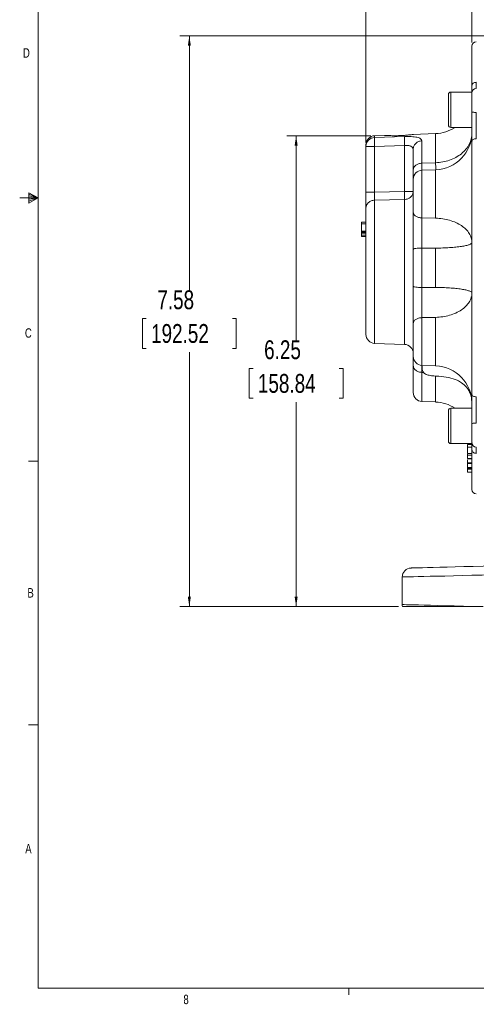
# Model space of a CAD drawing. Header units: inches. Extents: x 0.3 to 33.9, y 0.2 to 21.7.
# Tile 1 of 18: x 0.3 to 6.3, y 0.2 to 13.3. Entities that reach past the tile are written whole.
import ezdxf

# ---------------------------------------------------------------- set-up
doc = ezdxf.new("R2010")
doc.units = ezdxf.units.IN
doc.header["$MEASUREMENT"] = 0
doc.layers.add('SLD-0', color=7, linetype='Continuous', lineweight=15)
doc.styles.add('SLDTEXTSTYLE0', font='TXT', dxfattribs={"width": 0.75})
doc.dimstyles.new('SLDDIMSTYLE0', dxfattribs={"dimtxt": 0.25, "dimasz": 0.13, "dimexe": 0, "dimexo": 0.0625, "dimgap": 0.0625, "dimtad": 0, "dimtih": 1, "dimtoh": 1, "dimrnd": 1e-09, "dimzin": 12, "dimdsep": 46, "dimtxsty": 'SLDTEXTSTYLE0', "dimsah": 1, "dimcen": 0.09, "dimadec": 0, "dimazin": 3, "dimtfac": 1, "dimtofl": 0, "dimtmove": 0, "dimatfit": 3, "dimfxl": 1, "dimfrac": 2, "dimtolj": 1, "dimtzin": 12, "dimarcsym": 0})

# ---------------------------------------------------------------- blocks, each defined once
blk = doc.blocks.new('_D_6')
at = {"layer": 'SLD-0'}
for p, q in [((4.876, 11.643), (4.876, 15.227)), ((4.876, 15.102), (6.156, 15.102)), ((6.296, 15.138), (6.245, 15.138)), ((6.245, 15.138), (6.245, 14.742)), ((7.438, 15.138), (7.489, 15.138)), ((7.489, 15.138), (7.489, 14.742)), ((8.858, 15.102), (7.578, 15.102)), ((6.245, 14.742), (6.296, 14.742)), ((7.489, 14.742), (7.438, 14.742))]:
    blk.add_line(p, q, dxfattribs=at)
for points in [[(4.876, 15.102), (5.006, 15.082), (5.006, 15.122)], [(8.858, 15.102), (8.728, 15.122), (8.728, 15.082)]]:
    blk.add_solid(points, dxfattribs=at)
at = {"layer": 'SLD-0', "char_height": 0.25, "attachment_point": 1, "style": 'SLDTEXTSTYLE0'}
for s, insert in [('3.98', (6.442, 15.511, -0.858)), ('101.16', (6.359, 15.064, -0.858))]:
    blk.add_mtext(s, dxfattribs=dict(at, insert=insert))
blk = doc.blocks.new('_D_7')
at = {"layer": 'SLD-0'}
for p, q in [((6.284, 12.972), (6.284, 14.032)), ((6.284, 13.907), (6.952, 13.907)), ((7.092, 13.944), (7.041, 13.944)), ((7.041, 13.944), (7.041, 13.547)), ((8.05, 13.944), (8.101, 13.944)), ((8.101, 13.944), (8.101, 13.547)), ((8.858, 13.907), (8.19, 13.907)), ((7.041, 13.547), (7.092, 13.547)), ((8.101, 13.547), (8.05, 13.547))]:
    blk.add_line(p, q, dxfattribs=at)
for points in [[(6.284, 13.907), (6.414, 13.887), (6.414, 13.927)], [(8.858, 13.907), (8.728, 13.927), (8.728, 13.887)]]:
    blk.add_solid(points, dxfattribs=at)
at = {"layer": 'SLD-0', "char_height": 0.25, "attachment_point": 1, "style": 'SLDTEXTSTYLE0'}
for s, insert in [('2.57', (7.146, 14.317, -0.858)), ('65.39', (7.155, 13.869, -0.858))]:
    blk.add_mtext(s, dxfattribs=dict(at, insert=insert))
blk = doc.blocks.new('_D_10')
at = {"layer": 'SLD-0'}
for p, q in [((4.942, 11.734), (3.825, 11.734)), ((3.95, 11.734), (3.95, 9.018)), ((3.378, 8.644), (3.327, 8.644)), ((3.327, 8.644), (3.327, 8.248)), ((4.521, 8.644), (4.572, 8.644)), ((4.572, 8.644), (4.572, 8.248)), ((3.327, 8.248), (3.378, 8.248)), ((4.572, 8.248), (4.521, 8.248)), ((3.95, 5.481), (3.95, 8.197)), ((5.311, 5.481), (3.825, 5.481))]:
    blk.add_line(p, q, dxfattribs=at)
for points in [[(3.95, 11.734), (3.93, 11.604), (3.97, 11.604)], [(3.95, 5.481), (3.97, 5.611), (3.93, 5.611)]]:
    blk.add_solid(points, dxfattribs=at)
at = {"layer": 'SLD-0', "char_height": 0.25, "attachment_point": 1, "style": 'SLDTEXTSTYLE0'}
for s, insert in [('6.25', (3.525, 9.017, -0.858)), ('158.84', (3.442, 8.57, -0.858))]:
    blk.add_mtext(s, dxfattribs=dict(at, insert=insert))
blk = doc.blocks.new('_D_11')
at = {"layer": 'SLD-0'}
for p, q in [((8.808, 13.06), (2.407, 13.06)), ((2.532, 13.06), (2.532, 9.681)), ((1.961, 9.307), (1.91, 9.307)), ((1.91, 9.307), (1.91, 8.91)), ((3.104, 9.307), (3.155, 9.307)), ((3.155, 9.307), (3.155, 8.91)), ((1.91, 8.91), (1.961, 8.91)), ((3.155, 8.91), (3.104, 8.91)), ((2.532, 5.481), (2.532, 8.86)), ((5.311, 5.481), (2.407, 5.481))]:
    blk.add_line(p, q, dxfattribs=at)
for points in [[(2.532, 13.06), (2.512, 12.93), (2.552, 12.93)], [(2.532, 5.481), (2.552, 5.611), (2.512, 5.611)]]:
    blk.add_solid(points, dxfattribs=at)
at = {"layer": 'SLD-0', "char_height": 0.25, "attachment_point": 1, "style": 'SLDTEXTSTYLE0'}
for s, insert in [('7.58', (2.107, 9.68, -0.858)), ('192.52', (2.024, 9.233, -0.858))]:
    blk.add_mtext(s, dxfattribs=dict(at, insert=insert))

msp = doc.modelspace()

# ---------------------------------------------------------------- linework, layer by layer
at = {"color": 7, "linetype": 'Continuous', "lineweight": 15}
for p, q in [((6.284, 12.314), (6.004, 12.314)), ((6.284, 12.314), (6.284, 11.845)), ((5.972, 12.282), (5.972, 11.877)), ((6.004, 11.845), (6.284, 11.845)), ((5.123, 11.739), (4.992, 11.734)), ((4.992, 11.711), (5.388, 11.723)), ((5.801, 11.763), (5.505, 11.752)), ((5.62, 11.667), (5.62, 11.37)), ((4.876, 11.614), (4.876, 11.593)), ((4.876, 11.593), (4.992, 11.593)), ((4.876, 10.985), (4.876, 11.593)), ((4.992, 11.593), (5.388, 11.605)), ((4.992, 11.593), (4.992, 10.985)), ((5.388, 11.605), (5.388, 10.994)), ((5.62, 11.37), (5.801, 11.376)), ((5.801, 11.283), (5.62, 11.276)), ((4.992, 10.985), (5.388, 10.994)), ((4.992, 10.878), (5.388, 10.887)), ((5.62, 10.642), (5.801, 10.639)), ((4.876, 10.588), (4.816, 10.588)), ((4.876, 10.566), (4.816, 10.566)), ((4.816, 10.566), (4.816, 10.467)), ((4.816, 10.467), (4.876, 10.467)), ((4.816, 10.453), (4.876, 10.453)), ((4.816, 10.439), (4.876, 10.439)), ((4.816, 10.439), (4.816, 10.415)), ((4.876, 10.415), (4.816, 10.415)), ((4.876, 10.396), (4.816, 10.396)), ((5.801, 10.242), (5.62, 10.243)), ((5.62, 10.243), (5.62, 9.718)), ((5.801, 9.719), (5.801, 10.242)), ((5.62, 9.718), (5.801, 9.719)), ((5.801, 9.322), (5.62, 9.318)), ((4.992, 8.976), (5.388, 8.962)), ((5.62, 8.684), (5.801, 8.678)), ((5.642, 8.59), (5.62, 8.591)), ((5.62, 8.204), (5.801, 8.198)), ((6.284, 8.115), (6.004, 8.115)), ((6.284, 8.115), (6.284, 7.646)), ((6.004, 7.646), (6.284, 7.646)), ((6.284, 7.646), (6.224, 7.646)), ((6.224, 7.646), (6.224, 7.644)), ((6.284, 7.635), (6.224, 7.635)), ((6.224, 7.61), (6.224, 7.606)), ((6.284, 7.599), (6.224, 7.599)), ((6.286, 7.656), (6.284, 7.662)), ((6.284, 7.515), (6.224, 7.515)), ((6.224, 7.512), (6.284, 7.512)), ((6.224, 7.506), (6.224, 7.493)), ((6.284, 7.493), (6.224, 7.493)), ((6.284, 7.447), (6.224, 7.447)), ((6.224, 7.445), (6.284, 7.445)), ((6.284, 7.392), (6.224, 7.392)), ((6.224, 7.391), (6.284, 7.391)), ((6.224, 7.385), (6.224, 7.38)), ((6.284, 7.38), (6.224, 7.38)), ((6.224, 7.328), (6.284, 7.328)), ((6.284, 7.321), (6.224, 7.321)), ((6.284, 7.304), (6.224, 7.304)), ((6.224, 7.265), (6.284, 7.265)), ((5.358, 5.873), (5.358, 5.507))]:
    msp.add_line(p, q, dxfattribs=at)
at = {"color": 8, "linetype": 'Continuous', "lineweight": 15}
for p, q in [((6.004, 12.314), (6.004, 11.845)), ((4.992, 11.734), (4.992, 11.711)), ((5.801, 11.376), (5.801, 11.763)), ((5.62, 11.276), (5.62, 10.642)), ((5.801, 10.639), (5.801, 11.283)), ((4.992, 8.976), (4.992, 10.878)), ((5.388, 8.962), (5.388, 10.887)), ((5.62, 9.318), (5.62, 8.684)), ((5.801, 8.678), (5.801, 9.322)), ((5.62, 8.591), (5.62, 8.204)), ((5.801, 8.198), (5.801, 8.542)), ((6.004, 8.115), (6.004, 7.646))]:
    msp.add_line(p, q, dxfattribs=at)
at = {"color": 7, "linetype": 'Continuous', "lineweight": 15, "flags": 128}
for points in [[(7.306, 6.041), (7.153, 6.037), (7.002, 6.033), (6.854, 6.03), (6.708, 6.026), (6.567, 6.022), (6.431, 6.018), (6.301, 6.015), (6.178, 6.012), (6.063, 6.009), (5.956, 6.006), (5.859, 6.003), (5.771, 6.001), (5.694, 5.999), (5.628, 5.997), (5.574, 5.996), (5.531, 5.995), (5.5, 5.994), (5.481, 5.994), (5.475, 5.993)], [(5.358, 5.873), (5.364, 5.874), (5.382, 5.874), (5.412, 5.875), (5.453, 5.876), (5.506, 5.877), (5.569, 5.879), (5.643, 5.88), (5.728, 5.883), (5.822, 5.885), (5.926, 5.887), (6.038, 5.89), (6.157, 5.893), (6.284, 5.896), (6.418, 5.9), (6.557, 5.903), (6.701, 5.907), (6.848, 5.91), (6.999, 5.914), (7.152, 5.918), (7.306, 5.921)], [(6.435, 5.481), (6.3, 5.484), (6.171, 5.487), (6.049, 5.49), (5.935, 5.493), (5.83, 5.496), (5.734, 5.498), (5.648, 5.5), (5.573, 5.502), (5.508, 5.504), (5.455, 5.505), (5.413, 5.506), (5.383, 5.507), (5.364, 5.507), (5.358, 5.507)]]:
    msp.add_lwpolyline(points, dxfattribs=at)
at = {"color": 7, "linetype": 'Continuous', "lineweight": 15}
for centre, radius, start, end in [((6.344, 12.922), 0.06, 92, 180), ((6.004, 12.282), 0.032, 90, 180), ((6.344, 12.302), 0.06, 92, 180), ((5.784, 12.262), 0.5, 272, 303.4647), ((5.784, 11.782), 0.5, 272, 0), ((6.004, 11.877), 0.032, 180, 270), ((4.996, 11.614), 0.12, 92, 180), ((4.995, 11.592), 0.119, 91.6062, 179.6359), ((5.624, 11.156), 0.12, 92, 180), ((4.996, 9.096), 0.12, 180, 268), ((5.384, 8.843), 0.12, 0, 88), ((5.624, 8.804), 0.12, 180, 268), ((5.784, 8.178), 0.5, 0, 88), ((5.624, 8.324), 0.12, 180, 268), ((5.784, 7.698), 0.5, 56.5353, 88), ((6.004, 8.083), 0.032, 90, 180), ((6.004, 7.678), 0.032, 180, 270), ((6.344, 7.659), 0.06, 180, 268), ((6.344, 7.038), 0.06, 180, 268), ((5.478, 5.873), 0.12, 91.5, 180), ((5.478, 5.507), 0.12, 180, 192.7574)]:
    msp.add_arc(centre, radius, start, end, dxfattribs=at)
for points, knots in [([(6.284, 12.396), (6.284, 12.448), (6.284, 12.553), (6.284, 12.681), (6.284, 12.787), (6.284, 12.864), (6.284, 12.913), (6.284, 12.919), (6.284, 12.922)], [0, 0, 0, 0, 0.159873, 0.322664, 0.488197, 0.657718, 0.828396, 1, 1, 1, 1]), ([(6.284, 12.396), (6.285, 12.402), (6.286, 12.415), (6.3, 12.431), (6.319, 12.442), (6.334, 12.444), (6.342, 12.445)], [0, 0, 0, 0, 0.25, 0.5, 0.749998, 1, 1, 1, 1]), ([(6.284, 12.312), (6.284, 12.322), (6.284, 12.341), (6.284, 12.377), (6.284, 12.396)], [0, 0, 0, 0, 0.493306, 1, 1, 1, 1]), ([(6.284, 12.051), (6.284, 12.068), (6.284, 12.102), (6.284, 12.152), (6.284, 12.198), (6.284, 12.238), (6.284, 12.27), (6.284, 12.291), (6.284, 12.302), (6.284, 12.301), (6.284, 12.3)], [0, 0, 0, 0, 0.132662, 0.26886, 0.405058, 0.53772, 0.670382, 0.80658, 0.942778, 1, 1, 1, 1]), ([(6.284, 12.051), (6.285, 12.05), (6.286, 12.048), (6.3, 12.046), (6.319, 12.044), (6.334, 12.044), (6.342, 12.044)], [0, 0, 0, 0, 0.249999, 0.499999, 0.749998, 1, 1, 1, 1]), ([(6.284, 11.66), (6.284, 11.69), (6.284, 11.748), (6.284, 11.846), (6.284, 11.949), (6.284, 12.017), (6.284, 12.051)], [0, 0, 0, 0, 0.250001, 0.499962, 0.749995, 1, 1, 1, 1]), ([(6.342, 11.695), (6.342, 11.704), (6.342, 11.727), (6.342, 11.761), (6.342, 11.802), (6.342, 11.845), (6.342, 11.9), (6.342, 11.966), (6.342, 12.016), (6.342, 12.044)], [0, 0, 0, 0, 0.093134, 0.221777, 0.318053, 0.456595, 0.594338, 0.772833, 1, 1, 1, 1]), ([(4.992, 11.711), (4.991, 11.709), (4.991, 11.705), (4.99, 11.692), (4.99, 11.67), (4.99, 11.635), (4.991, 11.607), (4.992, 11.593)], [0, 0, 0, 0, 0.162091, 0.299678, 0.500679, 0.758229, 1, 1, 1, 1]), ([(5.428, 11.743), (5.411, 11.741), (5.373, 11.738), (5.307, 11.735), (5.238, 11.734), (5.178, 11.736), (5.138, 11.738), (5.12, 11.739), (5.122, 11.739), (5.123, 11.739)], [0, 0, 0, 0, 0.13768, 0.302771, 0.47042, 0.636329, 0.796692, 0.949168, 1, 1, 1, 1]), ([(5.388, 11.723), (5.388, 11.719), (5.387, 11.711), (5.387, 11.683), (5.387, 11.647), (5.388, 11.619), (5.388, 11.605)], [0, 0, 0, 0, 0.250114, 0.5, 0.749886, 1, 1, 1, 1]), ([(5.388, 11.723), (5.404, 11.723), (5.435, 11.724), (5.479, 11.722), (5.52, 11.719), (5.567, 11.712), (5.61, 11.696), (5.616, 11.677), (5.62, 11.667)], [0, 0, 0, 0, 0.120862, 0.242382, 0.365038, 0.48991, 0.743079, 1, 1, 1, 1]), ([(5.505, 11.752), (5.505, 11.752), (5.509, 11.753), (5.493, 11.75), (5.463, 11.746), (5.437, 11.744), (5.428, 11.743)], [0, 0, 0, 0, 0.084586, 0.441347, 0.798912, 1, 1, 1, 1]), ([(5.504, 11.553), (5.505, 11.568), (5.509, 11.597), (5.536, 11.634), (5.574, 11.661), (5.604, 11.665), (5.62, 11.667)], [0, 0, 0, 0, 0.25, 0.5, 0.75, 1, 1, 1, 1]), ([(6.284, 11.768), (6.282, 11.743), (6.278, 11.693), (6.25, 11.62), (6.206, 11.553), (6.146, 11.494), (6.072, 11.445), (5.988, 11.408), (5.897, 11.383), (5.833, 11.379), (5.801, 11.376)], [0, 0, 0, 0, 0.125, 0.25, 0.375, 0.5, 0.625, 0.75, 0.875, 1, 1, 1, 1]), ([(6.284, 11.66), (6.285, 11.665), (6.286, 11.673), (6.3, 11.685), (6.319, 11.693), (6.334, 11.694), (6.342, 11.695)], [0, 0, 0, 0, 0.249999, 0.499999, 0.749999, 1, 1, 1, 1]), ([(6.284, 8.3), (6.284, 8.38), (6.284, 8.541), (6.284, 8.803), (6.284, 9.081), (6.284, 9.372), (6.284, 9.674), (6.284, 9.98), (6.284, 10.287), (6.284, 10.588), (6.284, 10.88), (6.284, 11.158), (6.284, 11.42), (6.284, 11.581), (6.284, 11.66)], [0, 0, 0, 0, 0.079937, 0.161332, 0.244098, 0.328859, 0.414198, 0.5, 0.585797, 0.671136, 0.755901, 0.838663, 0.920061, 1, 1, 1, 1]), ([(5.388, 11.605), (5.396, 11.605), (5.412, 11.606), (5.435, 11.604), (5.455, 11.601), (5.472, 11.596), (5.486, 11.589), (5.5, 11.576), (5.502, 11.562), (5.504, 11.553)], [0, 0, 0, 0, 0.126138, 0.24819, 0.366907, 0.4831, 0.607894, 0.735385, 1, 1, 1, 1]), ([(5.504, 11.553), (5.504, 11.531), (5.504, 11.486), (5.504, 11.392), (5.504, 11.315), (5.504, 11.276)], [0, 0, 0, 0, 0.33326, 0.666756, 1, 1, 1, 1]), ([(5.504, 11.276), (5.505, 11.288), (5.509, 11.312), (5.536, 11.343), (5.574, 11.365), (5.604, 11.368), (5.62, 11.37)], [0, 0, 0, 0, 0.25, 0.5, 0.75, 1, 1, 1, 1]), ([(5.504, 11.166), (5.504, 11.177), (5.504, 11.202), (5.504, 11.25), (5.504, 11.276)], [0, 0, 0, 0, 0.46612, 1, 1, 1, 1]), ([(5.801, 11.376), (5.802, 11.356), (5.803, 11.315), (5.803, 11.294), (5.803, 11.284)], [0, 0, 0, 0, 0.504129, 1, 1, 1, 1]), ([(5.504, 11.154), (5.504, 11.154), (5.504, 11.157), (5.504, 11.135), (5.504, 11.09), (5.504, 11.026), (5.504, 10.95), (5.504, 10.868), (5.504, 10.786), (5.504, 10.742), (5.504, 10.72)], [0, 0, 0, 0, 0.050521, 0.188956, 0.327391, 0.459304, 0.591217, 0.729652, 0.868087, 1, 1, 1, 1]), ([(4.876, 10.985), (4.877, 10.985), (4.881, 10.985), (4.908, 10.985), (4.946, 10.985), (4.976, 10.985), (4.992, 10.985)], [0, 0, 0, 0, 0.25, 0.5, 0.750001, 1, 1, 1, 1]), ([(4.876, 10.771), (4.876, 10.782), (4.876, 10.805), (4.876, 10.858), (4.876, 10.919), (4.876, 10.963), (4.876, 10.985)], [0, 0, 0, 0, 0.250351, 0.500132, 0.750013, 1, 1, 1, 1]), ([(4.992, 10.985), (4.991, 10.973), (4.991, 10.948), (4.991, 10.918), (4.991, 10.893), (4.991, 10.883), (4.992, 10.878)], [0, 0, 0, 0, 0.266777, 0.559333, 0.763657, 1, 1, 1, 1]), ([(5.388, 10.887), (5.403, 10.889), (5.434, 10.893), (5.472, 10.918), (5.499, 10.952), (5.502, 10.98), (5.504, 10.994)], [0, 0, 0, 0, 0.2499999, 0.5000003, 0.7500001, 1, 1, 1, 1]), ([(5.388, 10.994), (5.403, 10.994), (5.434, 10.994), (5.472, 10.994), (5.499, 10.994), (5.502, 10.994), (5.504, 10.994)], [0, 0, 0, 0, 0.25, 0.5, 0.75, 1, 1, 1, 1]), ([(5.388, 10.994), (5.388, 10.983), (5.389, 10.961), (5.389, 10.93), (5.389, 10.904), (5.388, 10.893), (5.388, 10.887)], [0, 0, 0, 0, 0.250045, 0.5, 0.749955, 1, 1, 1, 1]), ([(4.876, 10.771), (4.877, 10.784), (4.881, 10.812), (4.908, 10.847), (4.946, 10.872), (4.976, 10.876), (4.992, 10.878)], [0, 0, 0, 0, 0.25, 0.5, 0.750001, 1, 1, 1, 1]), ([(4.876, 9.096), (4.876, 9.098), (4.876, 9.103), (4.876, 9.139), (4.876, 9.199), (4.876, 9.283), (4.876, 9.388), (4.876, 9.509), (4.876, 9.64), (4.876, 9.776), (4.876, 9.917), (4.876, 10.064), (4.876, 10.212), (4.876, 10.356), (4.876, 10.489), (4.876, 10.604), (4.876, 10.701), (4.876, 10.748), (4.876, 10.771)], [0, 0, 0, 0, 0.059425, 0.12141, 0.185227, 0.25, 0.314773, 0.37859, 0.440575, 0.5, 0.559425, 0.62141, 0.685227, 0.75, 0.814773, 0.87859, 0.940575, 1, 1, 1, 1]), ([(5.504, 10.72), (5.505, 10.71), (5.509, 10.69), (5.536, 10.665), (5.574, 10.647), (5.604, 10.644), (5.62, 10.642)], [0, 0, 0, 0, 0.25, 0.5, 0.75, 1, 1, 1, 1]), ([(5.504, 10.225), (5.504, 10.27), (5.504, 10.358), (5.504, 10.49), (5.504, 10.614), (5.504, 10.685), (5.504, 10.72)], [0, 0, 0, 0, 0.250628, 0.501002, 0.750578, 1, 1, 1, 1]), ([(5.62, 10.642), (5.619, 10.605), (5.619, 10.542), (5.619, 10.436), (5.619, 10.34), (5.619, 10.275), (5.62, 10.243)], [0, 0, 0, 0, 0.322184, 0.542345, 0.777641, 1, 1, 1, 1]), ([(6.284, 10.315), (6.282, 10.336), (6.278, 10.377), (6.25, 10.437), (6.206, 10.493), (6.146, 10.542), (6.072, 10.582), (5.988, 10.613), (5.897, 10.633), (5.833, 10.637), (5.801, 10.639)], [0, 0, 0, 0, 0.125, 0.25, 0.375, 0.5, 0.625, 0.75, 0.875, 1, 1, 1, 1]), ([(4.816, 10.588), (4.816, 10.588), (4.816, 10.588), (4.816, 10.585), (4.816, 10.581), (4.816, 10.574), (4.816, 10.569), (4.816, 10.566)], [0, 0, 0, 0, 0.223084, 0.378096, 0.533766, 0.720443, 1, 1, 1, 1]), ([(4.816, 10.453), (4.816, 10.454), (4.816, 10.456), (4.816, 10.46), (4.816, 10.464), (4.816, 10.467), (4.816, 10.467), (4.816, 10.467)], [0, 0, 0, 0, 0.122712, 0.245202, 0.422711, 0.701515, 1, 1, 1, 1]), ([(4.816, 10.453), (4.816, 10.452), (4.816, 10.449), (4.816, 10.446), (4.816, 10.442), (4.816, 10.439), (4.816, 10.439), (4.816, 10.439)], [0, 0, 0, 0, 0.122267, 0.275233, 0.499971, 0.800379, 1, 1, 1, 1]), ([(4.816, 10.415), (4.816, 10.413), (4.816, 10.408), (4.816, 10.402), (4.816, 10.398), (4.816, 10.396), (4.816, 10.396), (4.816, 10.396)], [0, 0, 0, 0, 0.219538, 0.497685, 0.778259, 0.919006, 1, 1, 1, 1]), ([(5.62, 10.243), (5.604, 10.243), (5.574, 10.242), (5.536, 10.238), (5.509, 10.232), (5.505, 10.228), (5.504, 10.225)], [0, 0, 0, 0, 0.25, 0.5, 0.75, 1, 1, 1, 1]), ([(5.504, 10.225), (5.504, 10.144), (5.504, 9.98), (5.504, 9.817), (5.504, 9.735)], [0, 0, 0, 0, 0.5, 1, 1, 1, 1]), ([(5.801, 10.242), (5.833, 10.242), (5.897, 10.243), (5.988, 10.248), (6.072, 10.254), (6.146, 10.264), (6.206, 10.275), (6.25, 10.287), (6.278, 10.301), (6.282, 10.31), (6.284, 10.315)], [0, 0, 0, 0, 0.1249999, 0.2499998, 0.3750001, 0.5, 0.6249999, 0.7499999, 0.875, 1, 1, 1, 1]), ([(5.504, 9.24), (5.504, 9.276), (5.504, 9.347), (5.504, 9.472), (5.504, 9.603), (5.504, 9.691), (5.504, 9.735)], [0, 0, 0, 0, 0.250628, 0.501002, 0.750578, 1, 1, 1, 1]), ([(5.504, 9.735), (5.505, 9.733), (5.509, 9.729), (5.536, 9.723), (5.574, 9.719), (5.604, 9.718), (5.62, 9.718)], [0, 0, 0, 0, 0.25, 0.5, 0.75, 1, 1, 1, 1]), ([(5.62, 9.718), (5.619, 9.672), (5.619, 9.594), (5.619, 9.485), (5.619, 9.396), (5.619, 9.344), (5.62, 9.318)], [0, 0, 0, 0, 0.322184, 0.542345, 0.777641, 1, 1, 1, 1]), ([(6.275, 9.659), (6.275, 9.659), (6.272, 9.664), (6.249, 9.673), (6.206, 9.686), (6.146, 9.697), (6.072, 9.706), (5.988, 9.713), (5.897, 9.718), (5.833, 9.719), (5.801, 9.719)], [0, 0, 0, 0, 0.005782, 0.147813, 0.289845, 0.431876, 0.573907, 0.715938, 0.857969, 1, 1, 1, 1]), ([(5.801, 9.322), (5.833, 9.324), (5.897, 9.327), (5.988, 9.348), (6.072, 9.378), (6.146, 9.419), (6.206, 9.468), (6.249, 9.524), (6.273, 9.567), (6.276, 9.592), (6.276, 9.596)], [0, 0, 0, 0, 0.13899, 0.27798, 0.41697, 0.55596, 0.69495, 0.83394, 0.97293, 1, 1, 1, 1]), ([(5.62, 9.318), (5.604, 9.317), (5.574, 9.314), (5.536, 9.296), (5.509, 9.27), (5.505, 9.25), (5.504, 9.24)], [0, 0, 0, 0, 0.25, 0.5, 0.75, 1, 1, 1, 1]), ([(5.504, 9.24), (5.504, 9.219), (5.504, 9.174), (5.504, 9.093), (5.504, 9.01), (5.504, 8.934), (5.504, 8.87), (5.504, 8.825), (5.504, 8.804), (5.504, 8.806), (5.504, 8.807)], [0, 0, 0, 0, 0.131913, 0.270348, 0.408783, 0.540696, 0.672609, 0.811044, 0.949479, 1, 1, 1, 1]), ([(5.504, 8.685), (5.504, 8.711), (5.504, 8.759), (5.504, 8.784), (5.504, 8.795)], [0, 0, 0, 0, 0.5359277, 1, 1, 1, 1]), ([(5.508, 8.775), (5.508, 8.775), (5.506, 8.776), (5.505, 8.764), (5.504, 8.743), (5.504, 8.726), (5.504, 8.721)], [0, 0, 0, 0, 0.054504, 0.513774, 0.85208, 1, 1, 1, 1]), ([(5.62, 8.591), (5.604, 8.593), (5.574, 8.596), (5.536, 8.618), (5.509, 8.648), (5.505, 8.673), (5.504, 8.685)], [0, 0, 0, 0, 0.25, 0.5, 0.75, 1, 1, 1, 1]), ([(5.504, 8.685), (5.504, 8.649), (5.504, 8.578), (5.504, 8.491), (5.504, 8.418), (5.504, 8.365), (5.504, 8.331), (5.504, 8.326), (5.504, 8.324)], [0, 0, 0, 0, 0.1583568, 0.3202623, 0.485487, 0.6556623, 0.8272624, 1, 1, 1, 1]), ([(5.619, 8.684), (5.619, 8.683), (5.619, 8.676), (5.619, 8.646), (5.619, 8.609), (5.62, 8.591)], [0, 0, 0, 0, 0.100528, 0.562978, 1, 1, 1, 1]), ([(5.626, 8.684), (5.626, 8.684), (5.626, 8.68), (5.624, 8.671), (5.622, 8.659), (5.622, 8.64), (5.625, 8.622), (5.631, 8.605), (5.643, 8.585), (5.672, 8.563), (5.72, 8.55), (5.781, 8.544), (5.867, 8.538), (5.973, 8.527), (6.075, 8.496), (6.153, 8.452), (6.201, 8.409), (6.237, 8.362), (6.261, 8.315), (6.278, 8.267), (6.28, 8.233), (6.28, 8.22)], [0, 0, 0, 0, 0.005791, 0.040041, 0.07763, 0.11046, 0.125702, 0.140539, 0.168536, 0.194779, 0.250575, 0.313561, 0.380065, 0.510701, 0.630766, 0.699071, 0.782977, 0.832589, 0.889352, 0.956471, 1, 1, 1, 1]), ([(6.284, 8.3), (6.285, 8.296), (6.286, 8.287), (6.3, 8.276), (6.319, 8.268), (6.334, 8.267), (6.342, 8.266)], [0, 0, 0, 0, 0.25, 0.499999, 0.749998, 1, 1, 1, 1]), ([(6.284, 7.909), (6.284, 7.944), (6.284, 8.012), (6.284, 8.114), (6.284, 8.213), (6.284, 8.271), (6.284, 8.3)], [0, 0, 0, 0, 0.250001, 0.499962, 0.749995, 1, 1, 1, 1]), ([(6.342, 7.917), (6.342, 7.928), (6.342, 7.955), (6.342, 7.994), (6.342, 8.039), (6.342, 8.084), (6.342, 8.138), (6.342, 8.201), (6.342, 8.243), (6.342, 8.266)], [0, 0, 0, 0, 0.093134, 0.221777, 0.318054, 0.456595, 0.594338, 0.772833, 1, 1, 1, 1]), ([(5.972, 8.083), (5.972, 8.081), (5.972, 8.077), (5.972, 8.051), (5.972, 8.025), (5.972, 7.993), (5.972, 7.946), (5.972, 7.881), (5.972, 7.816), (5.972, 7.769), (5.972, 7.737), (5.972, 7.711), (5.972, 7.685), (5.972, 7.681), (5.972, 7.678)], [0, 0, 0, 0, 0.119728, 0.18418, 0.25, 0.31582, 0.380271, 0.5, 0.619729, 0.68418, 0.75, 0.81582, 0.880272, 1, 1, 1, 1]), ([(6.284, 7.909), (6.285, 7.91), (6.286, 7.912), (6.3, 7.915), (6.319, 7.917), (6.334, 7.917), (6.342, 7.917)], [0, 0, 0, 0, 0.249999, 0.499999, 0.749999, 1, 1, 1, 1]), ([(6.284, 7.66), (6.284, 7.66), (6.284, 7.659), (6.284, 7.669), (6.284, 7.691), (6.284, 7.723), (6.284, 7.762), (6.284, 7.809), (6.284, 7.859), (6.284, 7.893), (6.284, 7.909)], [0, 0, 0, 0, 0.057222, 0.19342, 0.329618, 0.46228, 0.594942, 0.73114, 0.867338, 1, 1, 1, 1]), ([(6.224, 7.634), (6.224, 7.634), (6.224, 7.634), (6.224, 7.624), (6.224, 7.612), (6.224, 7.601), (6.224, 7.599)], [0, 0, 0, 0, 0.17022, 0.520062, 0.873244, 1, 1, 1, 1]), ([(6.224, 7.599), (6.224, 7.594), (6.224, 7.583), (6.224, 7.561), (6.224, 7.539), (6.224, 7.522), (6.224, 7.517), (6.224, 7.515)], [0, 0, 0, 0, 0.136117, 0.367253, 0.679817, 0.866893, 1, 1, 1, 1]), ([(6.284, 7.565), (6.284, 7.583), (6.284, 7.62), (6.284, 7.639), (6.284, 7.649)], [0, 0, 0, 0, 0.503354, 1, 1, 1, 1]), ([(6.224, 7.503), (6.224, 7.501), (6.224, 7.496), (6.224, 7.484), (6.224, 7.473), (6.224, 7.468), (6.224, 7.467)], [0, 0, 0, 0, 0.267908, 0.721068, 0.941076, 1, 1, 1, 1]), ([(6.224, 7.493), (6.224, 7.489), (6.224, 7.476), (6.224, 7.461), (6.224, 7.45), (6.224, 7.447), (6.224, 7.447)], [0, 0, 0, 0, 0.209253, 0.6495703, 0.9233871, 1, 1, 1, 1]), ([(6.224, 7.467), (6.224, 7.464), (6.224, 7.46), (6.224, 7.457), (6.224, 7.456)], [0, 0, 0, 0, 0.869272, 1, 1, 1, 1]), ([(6.284, 7.565), (6.285, 7.559), (6.286, 7.546), (6.3, 7.53), (6.319, 7.519), (6.334, 7.517), (6.342, 7.516)], [0, 0, 0, 0, 0.25, 0.499999, 0.749998, 1, 1, 1, 1]), ([(6.284, 7.038), (6.284, 7.041), (6.284, 7.048), (6.284, 7.097), (6.284, 7.174), (6.284, 7.279), (6.284, 7.408), (6.284, 7.513), (6.284, 7.565)], [0, 0, 0, 0, 0.1715935, 0.3422715, 0.511803, 0.6773255, 0.840122, 1, 1, 1, 1]), ([(6.224, 7.432), (6.224, 7.426), (6.224, 7.413), (6.224, 7.399), (6.224, 7.393), (6.224, 7.392)], [0, 0, 0, 0, 0.311758, 0.768383, 1, 1, 1, 1]), ([(6.224, 7.403), (6.224, 7.403), (6.224, 7.402), (6.224, 7.399), (6.224, 7.397)], [0, 0, 0, 0, 0.0943509, 1, 1, 1, 1]), ([(6.224, 7.375), (6.224, 7.376), (6.224, 7.378), (6.224, 7.382), (6.224, 7.384), (6.224, 7.385), (6.224, 7.385)], [0, 0, 0, 0, 0.167289, 0.402583, 0.784136, 1, 1, 1, 1]), ([(6.224, 7.38), (6.224, 7.377), (6.224, 7.366), (6.224, 7.351), (6.224, 7.338), (6.224, 7.332), (6.224, 7.329), (6.224, 7.328), (6.224, 7.328)], [0, 0, 0, 0, 0.1782282, 0.5562897, 0.767498, 0.8741667, 0.96252, 1, 1, 1, 1]), ([(6.224, 7.336), (6.224, 7.336), (6.224, 7.334), (6.224, 7.332), (6.224, 7.33)], [0, 0, 0, 0, 0.0581, 1, 1, 1, 1]), ([(6.224, 7.328), (6.224, 7.327), (6.224, 7.327), (6.224, 7.328), (6.224, 7.328)], [0, 0, 0, 0, 0.954656, 1, 1, 1, 1]), ([(6.224, 7.325), (6.224, 7.324), (6.224, 7.323), (6.224, 7.321), (6.224, 7.321), (6.224, 7.321)], [0, 0, 0, 0, 0.3348924, 0.7570635, 1, 1, 1, 1]), ([(6.224, 7.314), (6.224, 7.311), (6.224, 7.306), (6.224, 7.305), (6.224, 7.304)], [0, 0, 0, 0, 0.487698, 1, 1, 1, 1]), ([(6.224, 7.311), (6.224, 7.308), (6.224, 7.297), (6.224, 7.283), (6.224, 7.273), (6.224, 7.268), (6.224, 7.265), (6.224, 7.265), (6.224, 7.265)], [0, 0, 0, 0, 0.1782261, 0.556291, 0.7674943, 0.8741666, 0.9625199, 1, 1, 1, 1]), ([(6.435, 5.481), (6.365, 5.481), (6.23, 5.481), (6.049, 5.481), (5.888, 5.481), (5.745, 5.481), (5.623, 5.481), (5.523, 5.481), (5.437, 5.481), (5.374, 5.481), (5.366, 5.481), (5.361, 5.481)], [0, 0, 0, 0, 0.110367, 0.212962, 0.315885, 0.418482, 0.52113, 0.624104, 0.726755, 0.863377, 1, 1, 1, 1])]:
    msp.add_open_spline(points, degree=3, knots=knots, dxfattribs=at)
at = {"color": 8, "linetype": 'Continuous', "lineweight": 15}
for points, knots in [([(6.342, 12.362), (6.342, 12.363), (6.342, 12.367), (6.342, 12.38), (6.342, 12.403), (6.342, 12.43), (6.342, 12.445)], [0, 0, 0, 0, 0.113062, 0.337884, 0.629221, 1, 1, 1, 1]), ([(5.62, 11.37), (5.619, 11.343), (5.619, 11.302), (5.619, 11.283), (5.619, 11.276)], [0, 0, 0, 0, 0.6351175, 1, 1, 1, 1]), ([(6.342, 7.516), (6.342, 7.531), (6.342, 7.558), (6.342, 7.58), (6.342, 7.594), (6.342, 7.598), (6.342, 7.599)], [0, 0, 0, 0, 0.370779, 0.662116, 0.886937, 1, 1, 1, 1])]:
    msp.add_open_spline(points, degree=3, knots=knots, dxfattribs=at)
at = {"layer": 'SLD-0'}
for p, q in [((0.523, 21.411), (0.523, 0.411)), ((0.523, 10.911), (0.28, 10.911)), ((0.399, 10.976), (0.399, 10.837)), ((0.523, 10.911), (0.399, 10.976)), ((0.399, 10.958), (0.523, 10.911)), ((0.399, 10.934), (0.523, 10.911)), ((0.399, 10.837), (0.523, 10.911)), ((0.399, 10.865), (0.523, 10.911)), ((0.399, 10.891), (0.523, 10.911)), ((0.523, 7.411), (0.398, 7.411)), ((0.523, 3.911), (0.398, 3.911)), ((33.523, 0.411), (0.523, 0.411)), ((4.648, 0.411), (4.648, 0.326))]:
    msp.add_line(p, q, dxfattribs=at)

# ---------------------------------------------------------------- texts
at = {"color": 7, "linetype": 'Continuous', "lineweight": 0, "char_height": 0.125, "attachment_point": 1, "style": 'SLDTEXTSTYLE0'}
for s, insert in [('D', (0.324, 12.896)), ('C', (0.349, 9.177)), ('B', (0.383, 5.726)), ('A', (0.354, 2.329)), ('8', (2.454, 0.326))]:
    msp.add_mtext(s, dxfattribs=dict(at, insert=insert))

# ---------------------------------------------------------------- dimensions: what is measured, and where the dimension line sits
at = {"layer": 'SLD-0'}
for base, p2, picture, middle in [((4.876, 15.102), (4.876, 11.593), '_D_6', (6.867, 15.102)), ((6.284, 13.907), (6.284, 12.922), '_D_7', (7.571, 13.907))]:
    dim = msp.add_linear_dim(base=base, p1=(8.858, 16.264), p2=p2, dimstyle='SLDDIMSTYLE0', dxfattribs=at)
    dim.commit()
    dim.dimension.update_dxf_attribs({"geometry": picture, "text_midpoint": middle, "dimtype": 160})
for base, p1, p2, picture, middle in [((2.532, 13.06), (5.361, 5.481), (8.858, 13.06), '_D_11', (2.532, 9.271)), ((3.95, 5.481), (4.992, 11.734), (5.361, 5.481), '_D_10', (3.95, 8.608))]:
    dim = msp.add_linear_dim(base=base, p1=p1, p2=p2, angle=90, dimstyle='SLDDIMSTYLE0', dxfattribs=at)
    dim.commit()
    dim.dimension.update_dxf_attribs({"geometry": picture, "text_midpoint": middle, "dimtype": 160})

doc.saveas('drawing.dxf')
